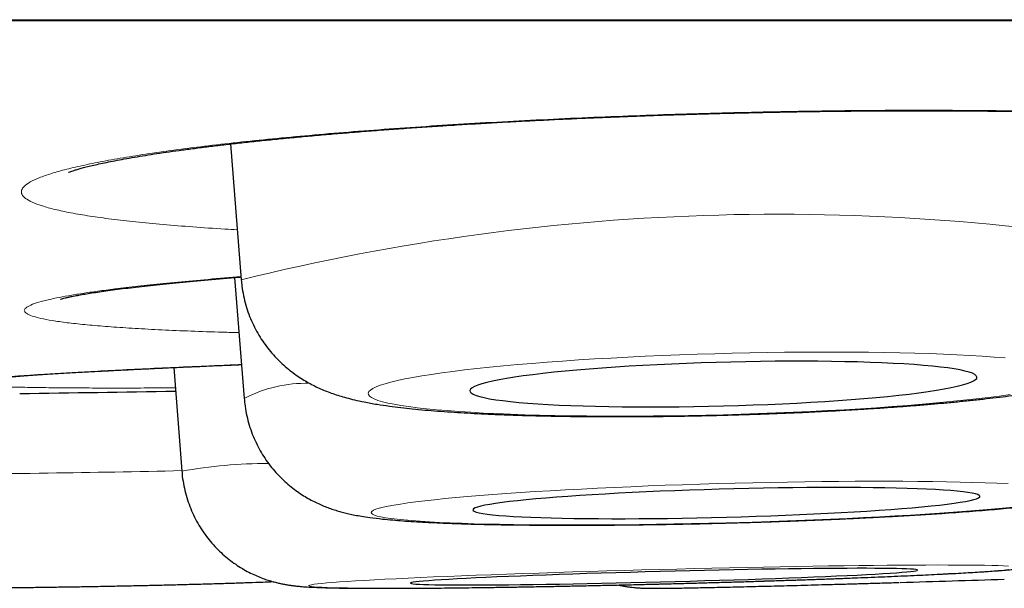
# Model space of a CAD drawing. Header units: millimetres. Extents: x 8 to 315, y 12 to 486.
# Tile 20 of 256: x 172.74 to 175.12, y 185.07 to 186.44. Entities that reach past the tile are written whole.
import ezdxf

# ---------------------------------------------------------------- set-up
doc = ezdxf.new("R2010")
doc.units = ezdxf.units.MM

msp = doc.modelspace()

# ---------------------------------------------------------------- linework, layer by layer
at = {"color": 252, "linetype": 'Continuous', "lineweight": 0}
msp.add_line((154.2591, 186.4406), (187.6547, 186.4406), dxfattribs=at)
at = {"color": 7, "linetype": 'Continuous', "lineweight": 30}
for p, q in [((154.2894, 186.4383), (187.6243, 186.4383)), ((173.2454, 186.1404), (173.2714, 185.8121)), ((173.2554, 185.8179), (173.2786, 185.5254)), ((173.1084, 185.6004), (173.128, 185.3497)), ((173.128, 185.3496), (173.128, 185.3497))]:
    msp.add_line(p, q, dxfattribs=at)
at = {"color": 252, "linetype": 'Continuous', "lineweight": 0, "flags": 128}
for points in [[(175.1178, 185.6235), (175.0911, 185.6256), (175.0628, 185.6276), (175.0329, 185.6294), (175.0016, 185.631), (174.9689, 185.6325), (174.9349, 185.6338), (174.8997, 185.6349), (174.8634, 185.6358), (174.826, 185.6366), (174.7876, 185.6372), (174.7485, 185.6375), (174.7085, 185.6377), (174.6679, 185.6377), (174.6267, 185.6375), (174.585, 185.6371), (174.543, 185.6366), (174.5008, 185.6358), (174.4583, 185.6349), (174.4159, 185.6337), (174.3734, 185.6324), (174.3312, 185.6309), (174.2892, 185.6293), (174.2475, 185.6275), (174.2063, 185.6255), (174.1657, 185.6233), (174.1257, 185.621), (174.0866, 185.6186), (174.0482, 185.616), (174.0108, 185.6133), (173.9745, 185.6104), (173.9393, 185.6074), (173.9053, 185.6043), (173.8726, 185.6011), (173.8413, 185.5978), (173.8114, 185.5944), (173.7831, 185.591), (173.7564, 185.5874), (173.7314, 185.5838), (173.708, 185.5801), (173.6865, 185.5764), (173.6668, 185.5726), (173.649, 185.5688), (173.6331, 185.565), (173.6191, 185.5612), (173.6072, 185.5574), (173.5973, 185.5535), (173.5895, 185.5497), (173.5837, 185.546), (173.5801, 185.5422), (173.5785, 185.5385), (173.579, 185.5349), (173.5816, 185.5313), (173.5864, 185.5278), (173.5932, 185.5243), (173.602, 185.521), (173.6129, 185.5177), (173.6259, 185.5146), (173.6408, 185.5116), (173.6576, 185.5087), (173.6764, 185.5059), (173.697, 185.5032), (173.7195, 185.5007), (173.7437, 185.4983), (173.7696, 185.4961), (173.7971, 185.4941), (173.8262, 185.4922), (173.8568, 185.4904), (173.8888, 185.4889), (173.9221, 185.4875), (173.9567, 185.4863), (173.9925, 185.4853), (174.0294, 185.4844), (174.0673, 185.4838), (174.106, 185.4833), (174.1456, 185.483), (174.1859, 185.4829), (174.2268, 185.483), (174.2683, 185.4833), (174.3101, 185.4838), (174.3523, 185.4845), (174.3946, 185.4853), (174.4371, 185.4863)], [(174.4371, 185.4863), (174.4796, 185.4876), (174.5219, 185.4889), (174.5641, 185.4905), (174.6059, 185.4923), (174.6474, 185.4942), (174.6883, 185.4962), (174.7286, 185.4984), (174.7682, 185.5008), (174.8069, 185.5033), (174.8448, 185.506), (174.8817, 185.5088), (174.9175, 185.5117), (174.9521, 185.5148), (174.9854, 185.5179), (175.0174, 185.5212), (175.048, 185.5245), (175.0771, 185.5279), (175.1046, 185.5315), (175.1305, 185.535)], [(175.1251, 185.3199), (175.0983, 185.321), (175.07, 185.322), (175.0402, 185.3229), (175.0089, 185.3236), (174.9762, 185.3243), (174.9422, 185.3248), (174.907, 185.3252), (174.8706, 185.3254), (174.8333, 185.3255), (174.7949, 185.3255), (174.7557, 185.3254), (174.7158, 185.3251), (174.6751, 185.3247), (174.634, 185.3242), (174.5923, 185.3236), (174.5503, 185.3228), (174.508, 185.3219), (174.4656, 185.3209), (174.4231, 185.3198), (174.3807, 185.3185), (174.3384, 185.3172), (174.2964, 185.3157), (174.2548, 185.3141), (174.2136, 185.3124), (174.173, 185.3107), (174.133, 185.3088), (174.0938, 185.3068), (174.0555, 185.3048), (174.0181, 185.3027), (173.9818, 185.3005), (173.9466, 185.2983), (173.9126, 185.2959), (173.8799, 185.2936), (173.8486, 185.2911), (173.8187, 185.2887), (173.7904, 185.2862), (173.7637, 185.2836), (173.7386, 185.281), (173.7153, 185.2785), (173.6938, 185.2759), (173.6741, 185.2732), (173.6562, 185.2706), (173.6403, 185.268), (173.6264, 185.2654), (173.6145, 185.2628), (173.6046, 185.2603), (173.5968, 185.2578), (173.591, 185.2553), (173.5873, 185.2528), (173.5858, 185.2504), (173.5863, 185.2481), (173.5889, 185.2458), (173.5936, 185.2436), (173.6004, 185.2415), (173.6093, 185.2394), (173.6202, 185.2374), (173.6331, 185.2355), (173.648, 185.2337), (173.6649, 185.232), (173.6837, 185.2304), (173.7043, 185.2289), (173.7267, 185.2275), (173.7509, 185.2262), (173.7768, 185.225), (173.8044, 185.2239), (173.8335, 185.223), (173.864, 185.2222), (173.8961, 185.2215), (173.9294, 185.2209), (173.964, 185.2205), (173.9998, 185.2202), (174.0367, 185.22), (174.0745, 185.2199), (174.1133, 185.22), (174.1529, 185.2202), (174.1932, 185.2205), (174.2341, 185.221), (174.2756, 185.2216), (174.3174, 185.2223), (174.3595, 185.2231), (174.4019, 185.2241), (174.4444, 185.2251)], [(174.4444, 185.2251), (174.4868, 185.2263), (174.5292, 185.2276), (174.5713, 185.229), (174.6132, 185.2306), (174.6546, 185.2322), (174.6955, 185.2339), (174.7358, 185.2357), (174.7754, 185.2376), (174.8142, 185.2396), (174.8521, 185.2417), (174.8889, 185.2439), (174.9247, 185.2461), (174.9593, 185.2484), (174.9927, 185.2507), (175.0247, 185.2531), (175.0553, 185.2556), (175.0844, 185.2581), (175.1119, 185.2606), (175.1378, 185.2631)], [(175.1259, 185.1208), (175.1144, 185.1213), (175.101, 185.1218), (175.0855, 185.1222), (175.0682, 185.1225), (175.0489, 185.1228), (175.0278, 185.123), (175.0049, 185.1232), (174.9803, 185.1232), (174.9539, 185.1233), (174.926, 185.1232), (174.8965, 185.1231), (174.8655, 185.1229), (174.8332, 185.1226), (174.7995, 185.1223), (174.7646, 185.1219), (174.7285, 185.1214), (174.6913, 185.1209), (174.6532, 185.1203), (174.6142, 185.1196), (174.5744, 185.1189), (174.534, 185.1181), (174.4929, 185.1173), (174.4514, 185.1164), (174.4094, 185.1155), (174.3672, 185.1145), (174.3248, 185.1135), (174.2823, 185.1124), (174.2399, 185.1113), (174.1976, 185.1101), (174.1555, 185.1089), (174.1137, 185.1077), (174.0724, 185.1065), (174.0317, 185.1052), (173.9915, 185.1039), (173.9522, 185.1025), (173.9136, 185.1012), (173.876, 185.0998), (173.8394, 185.0984), (173.8039, 185.0971), (173.7696, 185.0957), (173.7366, 185.0943), (173.7049, 185.0929), (173.6747, 185.0915), (173.6461, 185.0901), (173.6189, 185.0888), (173.5935, 185.0874), (173.5697, 185.0861), (173.5478, 185.0848), (173.5276, 185.0835), (173.5093, 185.0823), (173.493, 185.0811), (173.4786, 185.0799), (173.4662, 185.0787), (173.4558, 185.0776), (173.4475, 185.0766), (173.4412, 185.0756), (173.437, 185.0746), (173.435, 185.0737), (173.435, 185.0728), (173.4371, 185.072), (173.4413, 185.0712), (173.4476, 185.0705), (173.456, 185.0699), (173.4664, 185.0693), (173.4789, 185.0688), (173.4933, 185.0684), (173.5097, 185.068), (173.528, 185.0677), (173.5482, 185.0674), (173.5702, 185.0673), (173.594, 185.0672), (173.6195, 185.0671), (173.6466, 185.0671), (173.6754, 185.0672), (173.7056, 185.0674), (173.7373, 185.0676), (173.7703, 185.0679), (173.8046, 185.0683), (173.8401, 185.0687), (173.8768, 185.0692), (173.9144, 185.0698), (173.953, 185.0704), (173.9924, 185.0711), (174.0325, 185.0718), (174.0733, 185.0726), (174.1146, 185.0735), (174.1564, 185.0744), (174.1985, 185.0754), (174.2408, 185.0764), (174.2832, 185.0774), (174.3257, 185.0785), (174.3681, 185.0796), (174.4103, 185.0808), (174.4522, 185.082), (174.4938, 185.0833), (174.5348, 185.0846), (174.5753, 185.0858), (174.6151, 185.0872), (174.654, 185.0885), (174.6921, 185.0899), (174.7293, 185.0912), (174.7653, 185.0926), (174.8002, 185.094), (174.8339, 185.0954), (174.8662, 185.0968), (174.8971, 185.0982), (174.9266, 185.0995), (174.9545, 185.1009), (174.9808, 185.1023), (175.0054, 185.1036), (175.0283, 185.1049), (175.0494, 185.1062), (175.0686, 185.1075), (175.0859, 185.1087), (175.1013, 185.1099), (175.1147, 185.1111), (175.1261, 185.1122)]]:
    msp.add_lwpolyline(points, dxfattribs=at)
at = {"color": 7, "linetype": 'Continuous', "lineweight": 30, "flags": 128}
for points in [[(174.4371, 185.5075), (174.4731, 185.5086), (174.5089, 185.5098), (174.5445, 185.5112), (174.5797, 185.5128), (174.6144, 185.5145), (174.6485, 185.5164), (174.6819, 185.5184), (174.7145, 185.5206), (174.7461, 185.5229), (174.7766, 185.5254), (174.8059, 185.5279), (174.834, 185.5306), (174.8607, 185.5334), (174.886, 185.5363), (174.9097, 185.5392), (174.9317, 185.5423), (174.9521, 185.5454), (174.9707, 185.5485), (174.9875, 185.5517), (175.0023, 185.5549), (175.0152, 185.5581), (175.0261, 185.5614), (175.035, 185.5646), (175.0419, 185.5678), (175.0466, 185.571), (175.0492, 185.5742), (175.0498, 185.5773), (175.0482, 185.5804), (175.0445, 185.5834), (175.0387, 185.5863), (175.0308, 185.5891), (175.0209, 185.5918), (175.009, 185.5944), (174.9951, 185.5969), (174.9793, 185.5993), (174.9616, 185.6015), (174.9421, 185.6036), (174.9209, 185.6055), (174.898, 185.6073), (174.8735, 185.6089), (174.8475, 185.6104), (174.8201, 185.6117), (174.7914, 185.6128), (174.7615, 185.6137), (174.7304, 185.6144), (174.6983, 185.615), (174.6653, 185.6154), (174.6316, 185.6155), (174.5971, 185.6155), (174.5621, 185.6153), (174.5267, 185.6149), (174.491, 185.6143), (174.4551, 185.6136), (174.4191, 185.6126), (174.3832, 185.6115), (174.3475, 185.6102), (174.3121, 185.6087), (174.2771, 185.6071), (174.2426, 185.6052), (174.2089, 185.6033), (174.1759, 185.6012), (174.1438, 185.5989), (174.1127, 185.5965), (174.0828, 185.594), (174.0541, 185.5914), (174.0267, 185.5887), (174.0007, 185.5858), (173.9762, 185.5829), (173.9533, 185.5799), (173.9321, 185.5769), (173.9126, 185.5737), (173.8949, 185.5706), (173.8791, 185.5674), (173.8652, 185.5641), (173.8533, 185.5609), (173.8434, 185.5577), (173.8355, 185.5544), (173.8297, 185.5512), (173.826, 185.548), (173.8244, 185.5449), (173.825, 185.5418), (173.8276, 185.5388), (173.8323, 185.5358), (173.8392, 185.533), (173.8481, 185.5302), (173.859, 185.5275), (173.8719, 185.525), (173.8867, 185.5226), (173.9035, 185.5203), (173.9221, 185.5181), (173.9425, 185.5161), (173.9645, 185.5142), (173.9882, 185.5125), (174.0135, 185.511), (174.0402, 185.5096), (174.0683, 185.5084), (174.0976, 185.5074), (174.1281, 185.5066), (174.1597, 185.5059), (174.1923, 185.5054), (174.2257, 185.5052), (174.2598, 185.5051), (174.2945, 185.5052), (174.3297, 185.5055), (174.3653, 185.506), (174.4011, 185.5067), (174.4371, 185.5075)], [(174.4444, 185.2388), (174.4803, 185.2398), (174.5162, 185.2409), (174.5518, 185.2422), (174.587, 185.2435), (174.6217, 185.2449), (174.6558, 185.2465), (174.6892, 185.2481), (174.7217, 185.2498), (174.7533, 185.2516), (174.7838, 185.2535), (174.8132, 185.2554), (174.8413, 185.2574), (174.868, 185.2595), (174.8932, 185.2616), (174.9169, 185.2637), (174.939, 185.2659), (174.9594, 185.2681), (174.978, 185.2703), (174.9947, 185.2725), (175.0096, 185.2747), (175.0225, 185.2769), (175.0334, 185.2791), (175.0423, 185.2812), (175.0491, 185.2834), (175.0539, 185.2855), (175.0565, 185.2876), (175.057, 185.2896), (175.0554, 185.2915), (175.0518, 185.2934), (175.046, 185.2952), (175.0381, 185.2969), (175.0282, 185.2986), (175.0163, 185.3002), (175.0024, 185.3016), (174.9866, 185.303), (174.9689, 185.3043), (174.9494, 185.3054), (174.9282, 185.3065), (174.9053, 185.3074), (174.8808, 185.3082), (174.8548, 185.3089), (174.8274, 185.3095), (174.7987, 185.3099), (174.7687, 185.3102), (174.7377, 185.3104), (174.7056, 185.3104), (174.6726, 185.3103), (174.6388, 185.3101), (174.6044, 185.3098), (174.5694, 185.3093), (174.534, 185.3087), (174.4983, 185.308), (174.4624, 185.3072), (174.4264, 185.3062), (174.3905, 185.3051), (174.3547, 185.3039), (174.3193, 185.3027), (174.2843, 185.3013), (174.2499, 185.2998), (174.2161, 185.2982), (174.1832, 185.2965), (174.1511, 185.2947), (174.12, 185.2929), (174.0901, 185.291), (174.0613, 185.289), (174.0339, 185.287), (174.0079, 185.2849), (173.9835, 185.2828), (173.9606, 185.2807), (173.9393, 185.2785), (173.9198, 185.2763), (173.9022, 185.2741), (173.8863, 185.2719), (173.8725, 185.2697), (173.8605, 185.2675), (173.8506, 185.2653), (173.8428, 185.2632), (173.837, 185.261), (173.8333, 185.2589), (173.8317, 185.2569), (173.8322, 185.2549), (173.8349, 185.253), (173.8396, 185.2512), (173.8464, 185.2494), (173.8553, 185.2477), (173.8662, 185.2461), (173.8792, 185.2446), (173.894, 185.2431), (173.9108, 185.2418), (173.9294, 185.2406), (173.9497, 185.2395), (173.9718, 185.2385), (173.9955, 185.2377), (174.0208, 185.2369), (174.0475, 185.2363), (174.0755, 185.2358), (174.1049, 185.2354), (174.1354, 185.2352), (174.167, 185.2351), (174.1995, 185.2351), (174.2329, 185.2352), (174.267, 185.2355), (174.3018, 185.2359), (174.337, 185.2364), (174.3726, 185.2371), (174.4084, 185.2379), (174.4444, 185.2388)], [(174.9061, 185.1109), (174.9051, 185.1116), (174.9019, 185.1122), (174.8966, 185.1128), (174.8892, 185.1133), (174.8798, 185.1138), (174.8684, 185.1142), (174.855, 185.1145), (174.8396, 185.1148), (174.8224, 185.115), (174.8033, 185.1151), (174.7825, 185.1152), (174.76, 185.1152), (174.7359, 185.1151), (174.7103, 185.115), (174.6832, 185.1148), (174.6548, 185.1145), (174.6251, 185.1142), (174.5943, 185.1138), (174.5624, 185.1133), (174.5297, 185.1128), (174.4961, 185.1122), (174.4618, 185.1115), (174.4269, 185.1108), (174.3916, 185.11), (174.3559, 185.1092), (174.3201, 185.1083), (174.2841, 185.1074), (174.2482, 185.1065), (174.2124, 185.1055), (174.1769, 185.1045), (174.1418, 185.1034), (174.1072, 185.1023), (174.0732, 185.1012), (174.0401, 185.1001), (174.0078, 185.0989), (173.9764, 185.0978), (173.9462, 185.0966), (173.9172, 185.0954), (173.8894, 185.0943), (173.8631, 185.0931), (173.8382, 185.0919), (173.8149, 185.0908), (173.7933, 185.0896), (173.7734, 185.0885), (173.7553, 185.0874), (173.739, 185.0863), (173.7246, 185.0853), (173.7122, 185.0843), (173.7018, 185.0833), (173.6935, 185.0824), (173.6872, 185.0815), (173.683, 185.0807), (173.6809, 185.0799), (173.6809, 185.0792), (173.6831, 185.0785), (173.6873, 185.0779), (173.6936, 185.0773), (173.702, 185.0768), (173.7124, 185.0764), (173.7249, 185.076), (173.7393, 185.0757), (173.7556, 185.0755), (173.7737, 185.0753), (173.7937, 185.0752), (173.8153, 185.0752), (173.8387, 185.0752), (173.8636, 185.0753), (173.8899, 185.0755), (173.9177, 185.0757), (173.9467, 185.076), (173.977, 185.0764), (174.0083, 185.0768), (174.0406, 185.0773), (174.0738, 185.0779), (174.1078, 185.0785), (174.1424, 185.0792), (174.1775, 185.08), (174.213, 185.0807), (174.2488, 185.0816), (174.2847, 185.0825), (174.3207, 185.0834), (174.3566, 185.0844), (174.3922, 185.0854), (174.4276, 185.0864), (174.4624, 185.0875), (174.4967, 185.0886), (174.5303, 185.0897), (174.563, 185.0909), (174.5948, 185.092), (174.6256, 185.0932), (174.6553, 185.0943), (174.6837, 185.0955), (174.7107, 185.0967), (174.7363, 185.0979), (174.7604, 185.099), (174.7829, 185.1002), (174.8037, 185.1013), (174.8227, 185.1024), (174.8399, 185.1035), (174.8552, 185.1046), (174.8686, 185.1056), (174.88, 185.1066), (174.8894, 185.1075), (174.8967, 185.1084), (174.902, 185.1093), (174.9051, 185.1101), (174.9061, 185.1109)]]:
    msp.add_lwpolyline(points, dxfattribs=at)
at = {"color": 252, "linetype": 'Continuous', "lineweight": 0}
for centre, radius, start, end in [((174.5702, 180.5695), 5.4012, 79.1414, 103.9139), ((173.4273, 185.2448), 0.3175, 88.3981, 117.9073), ((173.3388, 184.1839), 1.1847, 90.088, 100.2522), ((172.3161, 217.6379), 32.2964, 269.63487, 270.86641), ((172.2722, 223.1258), 37.7843, 270.80722, 271.29766)]:
    msp.add_arc(centre, radius, start, end, dxfattribs=at)
at = {"color": 7, "linetype": 'Continuous', "lineweight": 30}
for centre, radius, start, end in [((170.9569, 315.5254), 130, 270.784149, 270.950264), ((171.5105, 298.1496), 113.1182, 271.698829, 271.826436)]:
    msp.add_arc(centre, radius, start, end, dxfattribs=at)
for points, knots in [([(172.8537, 186.0717), (172.8537, 186.0717), (172.8538, 186.0718), (172.8558, 186.0726), (172.8594, 186.0739), (172.8649, 186.0759), (172.8724, 186.0782), (172.8819, 186.081), (172.8935, 186.0841), (172.9072, 186.0875), (172.923, 186.0912), (172.9408, 186.095), (172.9606, 186.099), (172.9826, 186.1032), (173.0067, 186.1074), (173.0327, 186.1118), (173.0604, 186.1162), (173.0898, 186.1205), (173.121, 186.1249), (173.1539, 186.1293), (173.1885, 186.1337), (173.2246, 186.1381), (173.2623, 186.1424), (173.3013, 186.1466), (173.3418, 186.1508), (173.3835, 186.1549), (173.4266, 186.159), (173.4708, 186.1629), (173.5161, 186.1668), (173.5625, 186.1705), (173.6099, 186.1742), (173.6585, 186.1777), (173.7079, 186.1812), (173.7481, 186.1838), (173.7807, 186.1859), (173.8135, 186.188), (173.8571, 186.1906), (173.9094, 186.1935), (173.9622, 186.1963), (174.0155, 186.199), (174.0695, 186.2015), (174.1239, 186.2039), (174.1787, 186.2061), (174.2339, 186.2082), (174.2894, 186.2102), (174.345, 186.212), (174.4006, 186.2136), (174.456, 186.215), (174.5113, 186.2163), (174.5666, 186.2175), (174.6218, 186.2185), (174.6767, 186.2193), (174.7316, 186.2199), (174.786, 186.2204), (174.84, 186.2207), (174.8936, 186.2208), (174.9467, 186.2208), (174.9991, 186.2206), (175.0505, 186.2203), (175.101, 186.2197), (175.1507, 186.219), (175.1997, 186.2182), (175.248, 186.2172), (175.2955, 186.216), (175.3421, 186.2146), (175.3876, 186.2131), (175.4318, 186.2115), (175.4748, 186.2097), (175.5163, 186.2078), (175.5564, 186.2057), (175.5948, 186.2035), (175.6318, 186.2012), (175.6675, 186.1987), (175.7018, 186.1961), (175.7346, 186.1934), (175.7658, 186.1906), (175.7953, 186.1877), (175.8231, 186.1847), (175.8489, 186.1817), (175.8727, 186.1786), (175.8945, 186.1756), (175.914, 186.1726), (175.9314, 186.1696), (175.9466, 186.1668), (175.9598, 186.1641), (175.9705, 186.1616), (175.9787, 186.1595), (175.9847, 186.1578), (175.9888, 186.1566), (175.9911, 186.1558), (175.9913, 186.1557), (175.9913, 186.1557)], [0, 0, 0, 0, 0.005354, 0.012824, 0.020808, 0.0293, 0.038278, 0.047701, 0.057519, 0.067674, 0.078137, 0.08863, 0.099535, 0.110737, 0.122157, 0.133717, 0.145348, 0.156897, 0.168725, 0.180585, 0.192489, 0.204453, 0.216485, 0.228565, 0.24059, 0.252703, 0.264862, 0.277023, 0.289141, 0.301248, 0.313466, 0.325678, 0.337901, 0.350151, 0.354975, 0.361451, 0.373694, 0.385899, 0.398094, 0.410299, 0.422528, 0.43481, 0.447068, 0.459345, 0.471666, 0.483989, 0.496265, 0.508458, 0.520681, 0.532924, 0.545159, 0.557405, 0.569678, 0.582001, 0.594223, 0.606506, 0.618821, 0.631106, 0.643303, 0.655406, 0.667529, 0.679714, 0.691942, 0.704198, 0.716468, 0.728731, 0.740968, 0.753162, 0.765297, 0.777354, 0.789318, 0.801222, 0.813181, 0.825163, 0.837148, 0.849107, 0.861013, 0.87284, 0.884557, 0.896128, 0.907517, 0.918681, 0.929573, 0.940175, 0.950843, 0.961203, 0.970158, 0.97862, 0.986545, 0.993911, 1, 1, 1, 1]), ([(174.4371, 185.4852), (174.4443, 185.4854), (174.4654, 185.486), (174.5001, 185.4871), (174.5413, 185.4885), (174.5823, 185.4901), (174.623, 185.4918), (174.6634, 185.4937), (174.7033, 185.4958), (174.7428, 185.498), (174.7816, 185.5003), (174.8199, 185.5028), (174.8574, 185.5055), (174.8942, 185.5082), (174.9302, 185.5111), (174.9653, 185.5142), (174.9995, 185.5174), (175.0328, 185.5207), (175.0652, 185.5242), (175.0966, 185.5278), (175.1271, 185.5316), (175.1567, 185.5356), (175.1855, 185.5398), (175.2138, 185.5444), (175.2418, 185.5493), (175.2704, 185.555), (175.2994, 185.5616), (175.3255, 185.5684), (175.3479, 185.5753), (175.3658, 185.5816), (175.3823, 185.588), (175.3978, 185.5948), (175.4129, 185.6022), (175.4277, 185.6103), (175.4426, 185.6194), (175.4574, 185.6295), (175.4722, 185.6409), (175.487, 185.6536), (175.5014, 185.6677), (175.5153, 185.6831), (175.5285, 185.6999), (175.5407, 185.7179), (175.5518, 185.737), (175.5616, 185.7571), (175.57, 185.7779), (175.577, 185.8001), (175.5826, 185.8236), (175.5861, 185.8481), (175.5878, 185.8649), (175.5877, 185.8735), (175.5877, 185.8739)], [0, 0, 0, 0, 0.013184, 0.038237, 0.063296, 0.088362, 0.113442, 0.13854, 0.163662, 0.188814, 0.214005, 0.239242, 0.264535, 0.289896, 0.315339, 0.340883, 0.366548, 0.392363, 0.418366, 0.444604, 0.471146, 0.498087, 0.525566, 0.553802, 0.583156, 0.614286, 0.648551, 0.683239, 0.706253, 0.726085, 0.743468, 0.759169, 0.77375, 0.787634, 0.801134, 0.81449, 0.827841, 0.84128, 0.854869, 0.868618, 0.882505, 0.896494, 0.910554, 0.924656, 0.938784, 0.952923, 0.96853, 0.983977, 0.99923, 1, 1, 1, 1]), ([(172.8347, 185.7656), (172.8347, 185.7656), (172.8347, 185.7656), (172.8366, 185.7661), (172.8401, 185.7671), (172.8456, 185.7685), (172.8529, 185.7701), (172.861, 185.7718), (172.8706, 185.7737), (172.8822, 185.7759), (172.8973, 185.7785), (172.9146, 185.7812), (172.9338, 185.7841), (172.9551, 185.7871), (172.9783, 185.7901), (173.0034, 185.7932), (173.0305, 185.7964), (173.0592, 185.7996), (173.0899, 185.8028), (173.1222, 185.806), (173.156, 185.8092), (173.1913, 185.8124), (173.2281, 185.8156), (173.2547, 185.8179), (173.2694, 185.819), (173.2709, 185.8191)], [0, 0, 0, 0, 0.020027, 0.051996, 0.086601, 0.123828, 0.163579, 0.2018, 0.230081, 0.276055, 0.32298, 0.371027, 0.420042, 0.469917, 0.520581, 0.572129, 0.623575, 0.675796, 0.728538, 0.781575, 0.834689, 0.887618, 0.940564, 0.993965, 1, 1, 1, 1]), ([(173.2716, 185.8121), (173.272, 185.8071), (173.273, 185.7942), (173.2767, 185.7738), (173.2822, 185.7511), (173.2895, 185.7292), (173.2983, 185.7081), (173.3084, 185.6881), (173.3197, 185.6691), (173.3322, 185.6513), (173.3456, 185.6348), (173.3596, 185.6195), (173.3742, 185.6057), (173.3892, 185.5932), (173.4042, 185.582), (173.4192, 185.5721), (173.4341, 185.5633), (173.4489, 185.5556), (173.4636, 185.5487), (173.4784, 185.5426), (173.4935, 185.537), (173.5094, 185.5318), (173.5267, 185.5268), (173.5466, 185.5218), (173.5711, 185.5165), (173.5989, 185.5116), (173.6284, 185.5072), (173.6567, 185.5037), (173.6853, 185.5005), (173.715, 185.4977), (173.746, 185.4951), (173.7776, 185.4929), (173.8098, 185.4909), (173.8428, 185.4891), (173.8766, 185.4875), (173.9113, 185.4861), (173.9467, 185.4849), (173.9831, 185.4839), (174.0201, 185.4831), (174.0579, 185.4825), (174.0963, 185.482), (174.1354, 185.4818), (174.175, 185.4817), (174.215, 185.4818), (174.2555, 185.482), (174.2963, 185.4824), (174.3374, 185.483), (174.3786, 185.4838), (174.4119, 185.4846), (174.4314, 185.4851), (174.4371, 185.4852)], [0, 0, 0, 0, 0.009444, 0.024211, 0.038824, 0.053291, 0.06762, 0.081813, 0.095868, 0.109783, 0.123548, 0.137153, 0.150587, 0.163851, 0.176967, 0.189997, 0.203049, 0.216244, 0.229783, 0.243939, 0.259064, 0.275636, 0.294346, 0.316298, 0.343506, 0.379776, 0.412041, 0.441562, 0.469457, 0.498853, 0.527078, 0.554518, 0.581419, 0.607927, 0.634141, 0.660129, 0.685939, 0.711607, 0.73716, 0.76262, 0.788003, 0.813324, 0.838594, 0.863822, 0.889015, 0.914183, 0.93933, 0.964461, 0.989584, 1, 1, 1, 1]), ([(172.6442, 185.5708), (172.6443, 185.5708), (172.6444, 185.5708), (172.6465, 185.5712), (172.6504, 185.5717), (172.6562, 185.5724), (172.6641, 185.5733), (172.6721, 185.5742), (172.6798, 185.5749), (172.6884, 185.5757), (172.701, 185.5768), (172.7175, 185.5782), (172.736, 185.5796), (172.7564, 185.5811), (172.7788, 185.5827), (172.803, 185.5843), (172.829, 185.5859), (172.8569, 185.5875), (172.8864, 185.5892), (172.9176, 185.591), (172.9503, 185.5927), (172.9845, 185.5945), (173.0201, 185.5962), (173.0572, 185.598), (173.0957, 185.5998), (173.1356, 185.6016), (173.1768, 185.6034), (173.2195, 185.6053), (173.2513, 185.6066), (173.2692, 185.6073), (173.2721, 185.6074)], [0, 0, 0, 0, 0.018519, 0.043559, 0.071497, 0.102195, 0.135373, 0.170673, 0.185356, 0.207572, 0.246241, 0.285407, 0.32516, 0.365395, 0.406056, 0.447131, 0.488694, 0.530102, 0.571865, 0.613818, 0.655805, 0.697634, 0.739294, 0.78129, 0.823262, 0.865271, 0.907368, 0.949626, 0.991766, 1, 1, 1, 1]), ([(174.4444, 185.2247), (174.4515, 185.2249), (174.4724, 185.2254), (174.5068, 185.2264), (174.5475, 185.2277), (174.5881, 185.2291), (174.6284, 185.2306), (174.6683, 185.2322), (174.7077, 185.2339), (174.7466, 185.2357), (174.785, 185.2376), (174.8226, 185.2395), (174.8596, 185.2415), (174.8957, 185.2436), (174.931, 185.2458), (174.9653, 185.248), (174.9987, 185.2504), (175.0311, 185.2527), (175.0624, 185.2552), (175.0926, 185.2577), (175.1217, 185.2603), (175.1498, 185.263), (175.1768, 185.2658), (175.2028, 185.2687), (175.228, 185.2718), (175.2527, 185.2751), (175.2776, 185.2789), (175.3029, 185.2832), (175.3253, 185.2877), (175.3443, 185.2922), (175.3589, 185.2962), (175.3726, 185.3003), (175.3857, 185.3048), (175.3987, 185.3098), (175.4119, 185.3155), (175.4255, 185.3219), (175.4394, 185.3295), (175.4539, 185.3382), (175.4687, 185.3483), (175.4838, 185.3599), (175.4988, 185.3731), (175.5134, 185.3878), (175.5274, 185.4038), (175.5405, 185.4212), (175.5525, 185.4397), (175.5631, 185.4591), (175.5724, 185.4795), (175.5802, 185.5005), (175.5866, 185.5229), (175.5914, 185.5464), (175.5942, 185.5681), (175.5946, 185.5818), (175.5947, 185.5872)], [0, 0, 0, 0, 0.012924, 0.037486, 0.062051, 0.086622, 0.1112, 0.135791, 0.160398, 0.185023, 0.209674, 0.234354, 0.25907, 0.28383, 0.308642, 0.333518, 0.358471, 0.38352, 0.408687, 0.434002, 0.459505, 0.485255, 0.511331, 0.537856, 0.565024, 0.593166, 0.622919, 0.655726, 0.689994, 0.710196, 0.727407, 0.742371, 0.755772, 0.768165, 0.779978, 0.791552, 0.803111, 0.814829, 0.826862, 0.839274, 0.852054, 0.865135, 0.878436, 0.891888, 0.905437, 0.919048, 0.932697, 0.94637, 0.96006, 0.975147, 0.990068, 1, 1, 1, 1]), ([(173.2789, 185.5253), (173.2792, 185.521), (173.28, 185.5089), (173.2834, 185.4893), (173.2889, 185.4667), (173.296, 185.4449), (173.3046, 185.4239), (173.3146, 185.4039), (173.3258, 185.385), (173.3382, 185.3672), (173.3516, 185.3506), (173.3658, 185.3354), (173.3805, 185.3215), (173.3956, 185.309), (173.4108, 185.2979), (173.4258, 185.2883), (173.4404, 185.28), (173.4546, 185.2729), (173.4682, 185.2668), (173.4814, 185.2616), (173.4942, 185.2572), (173.5067, 185.2533), (173.5194, 185.2498), (173.5326, 185.2467), (173.5469, 185.2437), (173.5636, 185.2407), (173.5855, 185.2374), (173.6103, 185.2345), (173.6369, 185.232), (173.6624, 185.2299), (173.6888, 185.2281), (173.7166, 185.2265), (173.7449, 185.2252), (173.7739, 185.224), (173.8039, 185.2229), (173.8348, 185.222), (173.8668, 185.2213), (173.8997, 185.2206), (173.9336, 185.2201), (173.9684, 185.2198), (174.0041, 185.2195), (174.0407, 185.2194), (174.0779, 185.2193), (174.1159, 185.2194), (174.1545, 185.2197), (174.1937, 185.22), (174.2333, 185.2205), (174.2734, 185.221), (174.3138, 185.2217), (174.3544, 185.2225), (174.3945, 185.2234), (174.4245, 185.2242), (174.4409, 185.2246), (174.4444, 185.2247)], [0, 0, 0, 0, 0.007841, 0.022136, 0.03627, 0.050246, 0.064068, 0.077737, 0.091249, 0.104597, 0.117768, 0.130742, 0.143488, 0.155967, 0.168137, 0.179973, 0.191487, 0.20275, 0.2139, 0.225132, 0.23663, 0.248696, 0.261709, 0.276168, 0.292808, 0.312853, 0.33882, 0.377444, 0.407525, 0.435403, 0.464877, 0.492779, 0.51974, 0.5461, 0.572047, 0.597698, 0.623126, 0.648384, 0.673508, 0.698527, 0.723461, 0.748325, 0.773133, 0.797894, 0.822617, 0.847309, 0.871975, 0.896621, 0.921251, 0.945868, 0.970477, 0.993784, 1, 1, 1, 1]), ([(173.1281, 185.3497), (173.1283, 185.3475), (173.1288, 185.3376), (173.1315, 185.32), (173.1364, 185.2973), (173.1431, 185.2754), (173.1512, 185.2542), (173.1608, 185.234), (173.1718, 185.2148), (173.1839, 185.1967), (173.1971, 185.1798), (173.2113, 185.1641), (173.2262, 185.1497), (173.2418, 185.1366), (173.2578, 185.1249), (173.2739, 185.1146), (173.2899, 185.1057), (173.3054, 185.0983), (173.32, 185.0923), (173.3335, 185.0874), (173.3457, 185.0837), (173.3568, 185.0807), (173.3668, 185.0784), (173.3761, 185.0765), (173.3847, 185.075), (173.393, 185.0738), (173.4013, 185.0728), (173.4101, 185.0718), (173.42, 185.071), (173.4331, 185.0701), (173.4488, 185.0693), (173.4668, 185.0686), (173.4849, 185.0681), (173.5042, 185.0677), (173.5249, 185.0674), (173.5474, 185.0672), (173.571, 185.067), (173.5958, 185.067), (173.6219, 185.0669), (173.6493, 185.067), (173.6779, 185.0671), (173.7078, 185.0673), (173.7388, 185.0675), (173.771, 185.0678), (173.8042, 185.0682), (173.8384, 185.0686), (173.8736, 185.0691), (173.9096, 185.0696), (173.9465, 185.0702), (173.984, 185.0709), (174.0222, 185.0716), (174.061, 185.0723), (174.1002, 185.0731), (174.1399, 185.074), (174.1799, 185.0749), (174.2201, 185.0758), (174.2605, 185.0768), (174.3009, 185.0778), (174.3413, 185.0789), (174.3817, 185.08), (174.4218, 185.0811), (174.4616, 185.0822), (174.5012, 185.0834), (174.5402, 185.0846), (174.5788, 185.0859), (174.6167, 185.0871), (174.654, 185.0884), (174.6905, 185.0897), (174.7262, 185.091), (174.7609, 185.0924), (174.7947, 185.0937), (174.8275, 185.095), (174.8592, 185.0964), (174.8897, 185.0977), (174.919, 185.099), (174.947, 185.1004), (174.9737, 185.1017), (174.9991, 185.103), (175.0232, 185.1044), (175.0459, 185.1057), (175.0672, 185.107), (175.0873, 185.1084), (175.1063, 185.1098), (175.1244, 185.1112), (175.1426, 185.1129), (175.1584, 185.1146), (175.1719, 185.1163), (175.182, 185.1178), (175.1908, 185.1193), (175.1996, 185.121), (175.2086, 185.123), (175.2182, 185.1254), (175.2285, 185.1283), (175.2399, 185.1319), (175.2524, 185.1365), (175.2663, 185.1423), (175.2814, 185.1495), (175.2976, 185.1585), (175.3142, 185.1691), (175.3309, 185.1814), (175.3471, 185.1952), (175.3626, 185.2105), (175.3771, 185.227), (175.3904, 185.2446), (175.4025, 185.2633), (175.4132, 185.2829), (175.4223, 185.3033), (175.4278, 185.3172), (175.4298, 185.3244), (175.4298, 185.3244)], [0, 0, 0, 0, 0.001961, 0.009029, 0.016013, 0.022914, 0.029733, 0.03647, 0.043124, 0.049693, 0.056173, 0.062559, 0.068841, 0.075007, 0.081037, 0.086898, 0.092544, 0.097913, 0.102943, 0.10761, 0.111952, 0.116067, 0.120088, 0.124166, 0.128419, 0.133041, 0.138264, 0.144414, 0.152018, 0.162138, 0.178106, 0.192393, 0.205721, 0.218437, 0.231866, 0.244892, 0.257669, 0.270286, 0.282794, 0.295224, 0.307595, 0.319923, 0.332216, 0.344483, 0.356728, 0.368956, 0.38117, 0.393372, 0.405565, 0.41775, 0.429928, 0.442101, 0.45427, 0.466436, 0.478599, 0.49076, 0.502919, 0.515078, 0.527236, 0.539395, 0.551555, 0.563715, 0.575878, 0.588044, 0.600213, 0.612386, 0.624564, 0.636748, 0.64894, 0.661141, 0.673353, 0.685578, 0.697819, 0.71008, 0.722365, 0.73468, 0.747035, 0.759439, 0.77191, 0.78447, 0.797156, 0.810023, 0.82317, 0.836784, 0.851281, 0.867932, 0.878389, 0.885222, 0.891145, 0.896269, 0.900877, 0.905207, 0.909466, 0.913763, 0.918278, 0.923155, 0.928479, 0.934242, 0.940351, 0.946692, 0.953179, 0.959759, 0.966398, 0.973076, 0.979782, 0.986507, 0.993247, 0.999997, 1, 1, 1, 1]), ([(171.8569, 185.0951), (171.8597, 185.0942), (171.8664, 185.0921), (171.8761, 185.0895), (171.8862, 185.0871), (171.8959, 185.085), (171.9056, 185.0833), (171.9157, 185.0817), (171.9268, 185.0801), (171.9405, 185.0786), (171.9572, 185.077), (171.9764, 185.0756), (171.9967, 185.0744), (172.0178, 185.0733), (172.0402, 185.0724), (172.0641, 185.0715), (172.089, 185.0707), (172.1149, 185.0701), (172.142, 185.0694), (172.1703, 185.0689), (172.1998, 185.0684), (172.2305, 185.068), (172.2622, 185.0677), (172.295, 185.0674), (172.3289, 185.0672), (172.3637, 185.0671), (172.3994, 185.067), (172.4359, 185.0669), (172.4732, 185.067), (172.5111, 185.0671), (172.5497, 185.0672), (172.5888, 185.0675), (172.6284, 185.0678), (172.6683, 185.0681), (172.7085, 185.0685), (172.7489, 185.069), (172.7895, 185.0695), (172.8301, 185.0701), (172.8706, 185.0707), (172.911, 185.0714), (172.9512, 185.0721), (172.9911, 185.0729), (173.0306, 185.0737), (173.0696, 185.0746), (173.1081, 185.0756), (173.146, 185.0765), (173.1832, 185.0776), (173.2196, 185.0786), (173.2552, 185.0797), (173.2899, 185.0809), (173.3211, 185.0819), (173.3402, 185.0827), (173.3486, 185.083)], [0, 0, 0, 0, 0.005976, 0.013972, 0.022218, 0.031017, 0.040743, 0.051895, 0.06524, 0.082181, 0.106229, 0.133172, 0.15784, 0.180984, 0.20545, 0.22889, 0.25172, 0.274165, 0.296349, 0.318347, 0.340208, 0.361964, 0.38364, 0.405252, 0.426813, 0.448333, 0.46982, 0.491279, 0.512716, 0.534134, 0.555537, 0.576928, 0.598308, 0.619681, 0.641047, 0.662409, 0.683768, 0.705125, 0.726483, 0.747841, 0.769202, 0.790567, 0.811938, 0.833316, 0.854703, 0.876101, 0.897514, 0.918943, 0.940392, 0.961866, 0.98337, 1, 1, 1, 1]), ([(174.1833, 185.0749), (174.1837, 185.0748), (174.188, 185.0738), (174.1954, 185.0724), (174.2051, 185.0708), (174.2133, 185.0697), (174.2204, 185.0689), (174.2267, 185.0683), (174.2324, 185.0679), (174.2377, 185.0676), (174.243, 185.0673), (174.2488, 185.0672), (174.256, 185.067), (174.2653, 185.0669), (174.2769, 185.0669), (174.2906, 185.067), (174.3057, 185.0672), (174.3225, 185.0674), (174.3406, 185.0677), (174.3601, 185.0681), (174.3811, 185.0685), (174.4035, 185.0689), (174.4274, 185.0694), (174.4527, 185.07), (174.4794, 185.0706), (174.5074, 185.0713), (174.5368, 185.0721), (174.5674, 185.0728), (174.5991, 185.0737), (174.6319, 185.0745), (174.6658, 185.0755), (174.7007, 185.0764), (174.7364, 185.0774), (174.773, 185.0785), (174.8103, 185.0795), (174.84, 185.0804), (174.8574, 185.0809), (174.862, 185.0811)], [0, 0, 0, 0, 0.001152, 0.012346, 0.022217, 0.031273, 0.040071, 0.049143, 0.05893, 0.070111, 0.083553, 0.100572, 0.123627, 0.159367, 0.202172, 0.241134, 0.282558, 0.321871, 0.360178, 0.397939, 0.435369, 0.472582, 0.509646, 0.546604, 0.583484, 0.620304, 0.657079, 0.693819, 0.730531, 0.76722, 0.803891, 0.840547, 0.877191, 0.913824, 0.950449, 0.987067, 1, 1, 1, 1])]:
    msp.add_open_spline(points, degree=3, knots=knots, dxfattribs=at)
at = {"color": 252, "linetype": 'Continuous', "lineweight": 0}
for points, knots in [([(173.7701, 186.1864), (173.8052, 186.1885), (173.8755, 186.1928), (173.9844, 186.1985), (174.0952, 186.2037), (174.2074, 186.2083), (174.3204, 186.2123), (174.4339, 186.2155), (174.5475, 186.2182), (174.6607, 186.2201), (174.7727, 186.2214), (174.8829, 186.222), (174.991, 186.2218), (175.0967, 186.221), (175.1995, 186.2195), (175.2986, 186.2173), (175.3936, 186.2145), (175.4841, 186.211), (175.57, 186.2068), (175.6507, 186.202), (175.7258, 186.1966), (175.795, 186.1906), (175.8577, 186.1841), (175.914, 186.1771), (175.9636, 186.1695), (176.0063, 186.1615), (176.0417, 186.1532), (176.0695, 186.1444), (176.09, 186.1352), (176.1029, 186.1258), (176.1082, 186.1161), (176.1059, 186.1062), (176.0958, 186.0962), (176.0781, 186.086), (176.0528, 186.0757), (176.0203, 186.0654), (175.9806, 186.0552), (175.9336, 186.045), (175.8796, 186.0349), (175.8191, 186.0249), (175.7524, 186.0152), (175.6793, 186.0057), (175.6251, 185.9992), (175.594, 185.9959), (175.5909, 185.9956)], [0, 0, 0, 0, 0.02427, 0.048622, 0.073003, 0.097356, 0.121625, 0.145895, 0.170248, 0.194629, 0.218981, 0.243251, 0.267521, 0.291873, 0.316254, 0.340607, 0.364876, 0.389146, 0.413499, 0.437879, 0.462232, 0.486502, 0.510771, 0.535124, 0.559505, 0.583858, 0.608127, 0.632397, 0.65675, 0.68113, 0.705483, 0.729753, 0.754022, 0.778375, 0.802756, 0.827108, 0.851378, 0.875648, 0.9, 0.924381, 0.948734, 0.973004, 0.997273, 1, 1, 1, 1]), ([(173.2618, 185.9333), (173.2519, 185.9338), (173.2141, 185.9358), (173.1539, 185.94), (173.0818, 185.9457), (173.0161, 185.952), (172.9568, 185.9588), (172.9044, 185.9661), (172.8588, 185.9739), (172.8202, 185.9821), (172.7889, 185.9908), (172.765, 185.9997), (172.7489, 186.009), (172.7403, 186.0186), (172.7394, 186.0284), (172.746, 186.0384), (172.7602, 186.0485), (172.7822, 186.0588), (172.8116, 186.069), (172.8484, 186.0793), (172.8922, 186.0896), (172.9429, 186.0997), (173.0005, 186.1097), (173.0646, 186.1195), (173.135, 186.1292), (173.2111, 186.1385), (173.2925, 186.1475), (173.3793, 186.1561), (173.4708, 186.1644), (173.5669, 186.1722), (173.6664, 186.1796), (173.7356, 186.1841), (173.7701, 186.1864)], [0, 0, 0, 0, 0.012167, 0.046267, 0.080407, 0.114507, 0.148491, 0.182475, 0.216575, 0.250715, 0.284815, 0.318799, 0.352783, 0.386883, 0.421023, 0.455123, 0.489107, 0.523091, 0.557191, 0.591331, 0.625431, 0.659415, 0.693399, 0.727499, 0.761638, 0.795739, 0.829723, 0.863701, 0.897795, 0.931928, 0.966022, 1, 1, 1, 1]), ([(172.9663, 185.7902), (172.9844, 185.7924), (173.0207, 185.7967), (173.0835, 185.8034), (173.1534, 185.81), (173.2164, 185.8156), (173.2575, 185.8188), (173.2708, 185.8199)], [0, 0, 0, 0, 0.215611, 0.431222, 0.66005, 0.889659, 1, 1, 1, 1]), ([(173.266, 185.6846), (173.2528, 185.685), (173.2121, 185.686), (173.1495, 185.6882), (173.0786, 185.6912), (173.014, 185.6947), (172.9557, 185.6986), (172.904, 185.7028), (172.8594, 185.7074), (172.8221, 185.7124), (172.7921, 185.7177), (172.7694, 185.7233), (172.7542, 185.7291), (172.7467, 185.7352), (172.747, 185.7415), (172.7549, 185.748), (172.7704, 185.7547), (172.7934, 185.7615), (172.8216, 185.7679), (172.8532, 185.7738), (172.8865, 185.7793), (172.9238, 185.7847), (172.9521, 185.7884), (172.9663, 185.7902)], [0, 0, 0, 0, 0.024355, 0.075272, 0.126188, 0.177279, 0.228428, 0.279519, 0.330435, 0.381352, 0.432442, 0.483592, 0.534682, 0.585599, 0.636515, 0.687605, 0.738755, 0.789845, 0.840762, 0.880544, 0.920381, 0.960218, 1, 1, 1, 1]), ([(172.7956, 185.5841), (172.8129, 185.5852), (172.8476, 185.5873), (172.9082, 185.5907), (172.9757, 185.5943), (173.0507, 185.5979), (173.1314, 185.6016), (173.2052, 185.6048), (173.2539, 185.6068), (173.2721, 185.6076)], [0, 0, 0, 0, 0.144997, 0.289994, 0.443909, 0.598349, 0.752967, 0.907407, 1, 1, 1, 1]), ([(173.1122, 185.5513), (173.1102, 185.5512), (173.0802, 185.551), (173.027, 185.5508), (172.9537, 185.5507), (172.8868, 185.5509), (172.8261, 185.5513), (172.7719, 185.552), (172.7247, 185.5529), (172.6847, 185.554), (172.652, 185.5554), (172.6265, 185.557), (172.6085, 185.5588), (172.5981, 185.5609), (172.5956, 185.5631), (172.6007, 185.5656), (172.6134, 185.5682), (172.6336, 185.571), (172.6592, 185.5738), (172.6885, 185.5764), (172.7197, 185.5789), (172.755, 185.5814), (172.782, 185.5832), (172.7956, 185.5841)], [0, 0, 0, 0, 0.003727, 0.055719, 0.107711, 0.15988, 0.21211, 0.26428, 0.316272, 0.368264, 0.420434, 0.472664, 0.524834, 0.576826, 0.628818, 0.680988, 0.733218, 0.785387, 0.837379, 0.878006, 0.91869, 0.959373, 1, 1, 1, 1])]:
    msp.add_open_spline(points, degree=3, knots=knots, dxfattribs=at)

doc.saveas('drawing.dxf')
